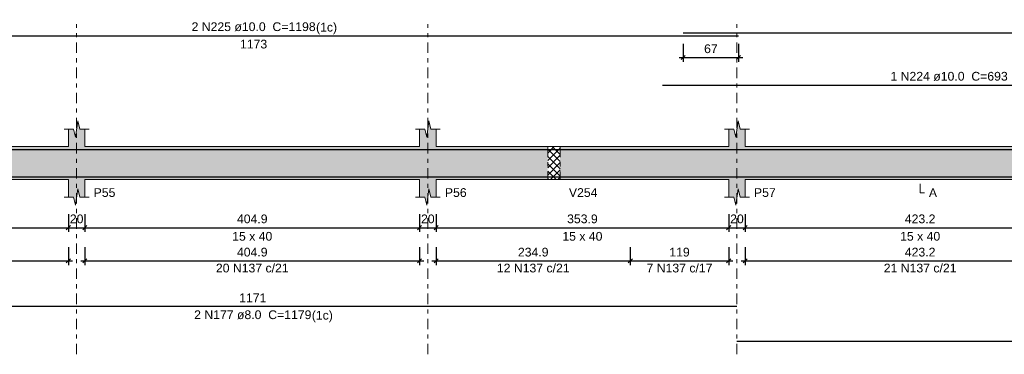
# Model space of a CAD drawing. Header units: millimetres. Extents: x 0 to 119, y 0 to 84.
# Tile 17 of 24: x 49 to 72, y 58 to 66. Entities that reach past the tile are written whole.
import ezdxf

# ---------------------------------------------------------------- set-up
doc = ezdxf.new("R2010")
doc.units = ezdxf.units.MM
doc.header["$MEASUREMENT"] = 0
doc.linetypes.add('DASHDOT', pattern=[2.54, 1.27, -0.635, 0, -0.635])
doc.linetypes.add('NULL', pattern=[0])
doc.layers.get('0').update_dxf_attribs({"lineweight": 18})
for name, color, linetype, lineweight in [('Descrição da armadura', 7, 'Continuous', 0), ('DT-Barras na forma', 2, 'Continuous', 30), ('DT-Barras rebatidas', 2, 'Continuous', 30), ('DT-Cotas', 9, 'Continuous', 5), ('DT-Forma', 5, 'Continuous', 5), ('DT-Hachura forma vigas', 254, 'Continuous', 5), ('DT-Hachura intersecção vigas', 9, 'Continuous', 5), ('DT-Pontilhado', 9, 'DASHDOT', 5), ('DT-Textos', 7, 'Continuous', 5), ('Textos armaduras', 7, 'Continuous', 0)]:
    doc.layers.add(name, color=color, linetype=linetype, lineweight=lineweight)
doc.styles.add('Arial', font='txt')
doc.dimstyles.new('UM_50.000000', dxfattribs={"dimtxt": 0.18, "dimasz": 0.1, "dimexe": 0.1, "dimexo": 0.2, "dimgap": 0, "dimtad": 1, "dimtih": 1, "dimtoh": 1, "dimdec": 1, "dimlfac": 50, "dimzin": 0, "dimdsep": 46, "dimtxsty": 'Standard', "dimcen": 0.09, "dimdle": 0.1, "dimadec": 1, "dimazin": 2, "dimtfac": 1, "dimtdec": 4, "dimtofl": 0, "dimtmove": 0, "dimatfit": 3, "dimfxl": 1, "dimtolj": 1, "dimarcsym": 0})

# ---------------------------------------------------------------- blocks, each defined once
blk = doc.blocks.new('_Oblique')
at = {"color": 0, "linetype": 'ByBlock', "lineweight": -2}
blk.add_line((-0.5, -0.5), (0.5, 0.5), dxfattribs=at)
blk = doc.blocks.new('*D162')
at = {"layer": 'Defpoints', "color": 0}
for p in [(42.883, 61.522), (49.786, 61.522), (49.786, 60.992)]:
    blk.add_point(p, dxfattribs=at)
at = {"layer": 'DT-Cotas', "color": 0, "lineweight": -2}
for p, q in [((42.883, 61.322), (42.883, 60.892)), ((49.786, 61.322), (49.786, 60.892)), ((42.783, 60.992), (49.886, 60.992))]:
    blk.add_line(p, q, dxfattribs=at)
at = {"layer": 'DT-Cotas', "color": 0, "lineweight": -2, "xscale": 0.1, "yscale": 0.1, "zscale": 0.1, "rotation": 180}
blk.add_blockref('_Oblique', (42.883, 60.992), dxfattribs=at)
at = {"layer": 'DT-Cotas', "color": 0, "lineweight": -2, "xscale": 0.1, "yscale": 0.1, "zscale": 0.1}
blk.add_blockref('_Oblique', (49.786, 60.992), dxfattribs=at)
at = {"layer": 'DT-Cotas', "color": 7, "insert": (46.335, 61.204), "char_height": 0.2118, "attachment_point": 5, "rotation": 0.0057, "style": 'Arial'}
blk.add_mtext('\\A1;345.1', dxfattribs=at)
blk = doc.blocks.new('*D163')
at = {"layer": 'Defpoints', "color": 0}
for p in [(49.786, 61.522), (50.186, 61.522), (50.186, 60.992)]:
    blk.add_point(p, dxfattribs=at)
at = {"layer": 'DT-Cotas', "color": 0, "lineweight": -2}
for p, q in [((49.786, 61.322), (49.786, 60.892)), ((50.186, 61.322), (50.186, 60.892)), ((49.686, 60.992), (50.286, 60.992))]:
    blk.add_line(p, q, dxfattribs=at)
at = {"layer": 'DT-Cotas', "color": 0, "lineweight": -2, "xscale": 0.1, "yscale": 0.1, "zscale": 0.1, "rotation": 180}
blk.add_blockref('_Oblique', (49.786, 60.992), dxfattribs=at)
at = {"layer": 'DT-Cotas', "color": 0, "lineweight": -2, "xscale": 0.1, "yscale": 0.1, "zscale": 0.1}
blk.add_blockref('_Oblique', (50.186, 60.992), dxfattribs=at)
at = {"layer": 'DT-Cotas', "color": 7, "insert": (49.986, 61.204), "char_height": 0.2118, "attachment_point": 5, "rotation": 0.0057, "style": 'Arial'}
blk.add_mtext('\\A1;20', dxfattribs=at)
blk = doc.blocks.new('*D164')
at = {"layer": 'Defpoints', "color": 0}
for p in [(50.186, 61.522), (58.283, 61.522), (58.283, 60.992)]:
    blk.add_point(p, dxfattribs=at)
at = {"layer": 'DT-Cotas', "color": 0, "lineweight": -2}
for p, q in [((50.186, 61.322), (50.186, 60.892)), ((58.283, 61.322), (58.283, 60.892)), ((50.086, 60.992), (58.383, 60.992))]:
    blk.add_line(p, q, dxfattribs=at)
at = {"layer": 'DT-Cotas', "color": 0, "lineweight": -2, "xscale": 0.1, "yscale": 0.1, "zscale": 0.1, "rotation": 180}
blk.add_blockref('_Oblique', (50.186, 60.992), dxfattribs=at)
at = {"layer": 'DT-Cotas', "color": 0, "lineweight": -2, "xscale": 0.1, "yscale": 0.1, "zscale": 0.1}
blk.add_blockref('_Oblique', (58.283, 60.992), dxfattribs=at)
at = {"layer": 'DT-Cotas', "color": 7, "insert": (54.235, 61.204), "char_height": 0.2118, "attachment_point": 5, "rotation": 0.0057, "style": 'Arial'}
blk.add_mtext('\\A1;404.9', dxfattribs=at)
blk = doc.blocks.new('*D165')
at = {"layer": 'Defpoints', "color": 0}
for p in [(58.283, 61.522), (58.683, 61.522), (58.683, 60.992)]:
    blk.add_point(p, dxfattribs=at)
at = {"layer": 'DT-Cotas', "color": 0, "lineweight": -2}
for p, q in [((58.283, 61.322), (58.283, 60.892)), ((58.683, 61.322), (58.683, 60.892)), ((58.183, 60.992), (58.783, 60.992))]:
    blk.add_line(p, q, dxfattribs=at)
at = {"layer": 'DT-Cotas', "color": 0, "lineweight": -2, "xscale": 0.1, "yscale": 0.1, "zscale": 0.1, "rotation": 180}
blk.add_blockref('_Oblique', (58.283, 60.992), dxfattribs=at)
at = {"layer": 'DT-Cotas', "color": 0, "lineweight": -2, "xscale": 0.1, "yscale": 0.1, "zscale": 0.1}
blk.add_blockref('_Oblique', (58.683, 60.992), dxfattribs=at)
at = {"layer": 'DT-Cotas', "color": 7, "insert": (58.483, 61.204), "char_height": 0.2118, "attachment_point": 5, "rotation": 0.0057, "style": 'Arial'}
blk.add_mtext('\\A1;20', dxfattribs=at)
blk = doc.blocks.new('*D166')
at = {"layer": 'Defpoints', "color": 0}
for p in [(58.683, 61.522), (65.762, 61.522), (65.762, 60.992)]:
    blk.add_point(p, dxfattribs=at)
at = {"layer": 'DT-Cotas', "color": 0, "lineweight": -2}
for p, q in [((58.683, 61.322), (58.683, 60.892)), ((65.762, 61.322), (65.762, 60.892)), ((58.583, 60.992), (65.862, 60.992))]:
    blk.add_line(p, q, dxfattribs=at)
at = {"layer": 'DT-Cotas', "color": 0, "lineweight": -2, "xscale": 0.1, "yscale": 0.1, "zscale": 0.1, "rotation": 180}
blk.add_blockref('_Oblique', (58.683, 60.992), dxfattribs=at)
at = {"layer": 'DT-Cotas', "color": 0, "lineweight": -2, "xscale": 0.1, "yscale": 0.1, "zscale": 0.1}
blk.add_blockref('_Oblique', (65.762, 60.992), dxfattribs=at)
at = {"layer": 'DT-Cotas', "color": 7, "insert": (62.223, 61.204), "char_height": 0.2118, "attachment_point": 5, "rotation": 0.0057, "style": 'Arial'}
blk.add_mtext('\\A1;353.9', dxfattribs=at)
blk = doc.blocks.new('*D167')
at = {"layer": 'Defpoints', "color": 0}
for p in [(65.762, 61.522), (66.162, 61.522), (66.162, 60.992)]:
    blk.add_point(p, dxfattribs=at)
at = {"layer": 'DT-Cotas', "color": 0, "lineweight": -2}
for p, q in [((65.762, 61.322), (65.762, 60.892)), ((66.162, 61.322), (66.162, 60.892)), ((65.662, 60.992), (66.262, 60.992))]:
    blk.add_line(p, q, dxfattribs=at)
at = {"layer": 'DT-Cotas', "color": 0, "lineweight": -2, "xscale": 0.1, "yscale": 0.1, "zscale": 0.1, "rotation": 180}
blk.add_blockref('_Oblique', (65.762, 60.992), dxfattribs=at)
at = {"layer": 'DT-Cotas', "color": 0, "lineweight": -2, "xscale": 0.1, "yscale": 0.1, "zscale": 0.1}
blk.add_blockref('_Oblique', (66.162, 60.992), dxfattribs=at)
at = {"layer": 'DT-Cotas', "color": 7, "insert": (65.962, 61.204), "char_height": 0.2118, "attachment_point": 5, "rotation": 0.0057, "style": 'Arial'}
blk.add_mtext('\\A1;20', dxfattribs=at)
blk = doc.blocks.new('*D168')
at = {"layer": 'Defpoints', "color": 0}
for p in [(66.162, 61.522), (74.626, 61.522), (74.626, 60.992)]:
    blk.add_point(p, dxfattribs=at)
at = {"layer": 'DT-Cotas', "color": 0, "lineweight": -2}
for p, q in [((66.162, 61.322), (66.162, 60.892)), ((74.626, 61.322), (74.626, 60.892)), ((66.062, 60.992), (74.726, 60.992))]:
    blk.add_line(p, q, dxfattribs=at)
at = {"layer": 'DT-Cotas', "color": 0, "lineweight": -2, "xscale": 0.1, "yscale": 0.1, "zscale": 0.1, "rotation": 180}
blk.add_blockref('_Oblique', (66.162, 60.992), dxfattribs=at)
at = {"layer": 'DT-Cotas', "color": 0, "lineweight": -2, "xscale": 0.1, "yscale": 0.1, "zscale": 0.1}
blk.add_blockref('_Oblique', (74.626, 60.992), dxfattribs=at)
at = {"layer": 'DT-Cotas', "color": 7, "insert": (70.394, 61.204), "char_height": 0.2118, "attachment_point": 5, "rotation": 0.0057, "style": 'Arial'}
blk.add_mtext('\\A1;423.2', dxfattribs=at)
blk = doc.blocks.new('*D173')
at = {"layer": 'Defpoints', "color": 0}
for p in [(64.661, 65.641), (66.001, 65.641), (66.001, 65.111)]:
    blk.add_point(p, dxfattribs=at)
at = {"layer": 'DT-Cotas', "color": 0, "lineweight": -2}
for p, q in [((64.661, 65.441), (64.661, 65.011)), ((66.001, 65.441), (66.001, 65.011)), ((64.561, 65.111), (66.101, 65.111))]:
    blk.add_line(p, q, dxfattribs=at)
at = {"layer": 'DT-Cotas', "color": 0, "lineweight": -2, "xscale": 0.1, "yscale": 0.1, "zscale": 0.1, "rotation": 180}
blk.add_blockref('_Oblique', (64.661, 65.111), dxfattribs=at)
at = {"layer": 'DT-Cotas', "color": 0, "lineweight": -2, "xscale": 0.1, "yscale": 0.1, "zscale": 0.1}
blk.add_blockref('_Oblique', (66.001, 65.111), dxfattribs=at)
at = {"layer": 'DT-Cotas', "color": 7, "insert": (65.331, 65.323), "char_height": 0.2118, "attachment_point": 5, "rotation": 0.0057, "style": 'Arial'}
blk.add_mtext('\\A1;67', dxfattribs=at)
blk = doc.blocks.new('*D176')
at = {"layer": 'Defpoints', "color": 0}
for p in [(42.883, 60.717), (49.786, 60.717), (49.786, 60.188)]:
    blk.add_point(p, dxfattribs=at)
at = {"layer": 'DT-Cotas', "color": 0, "lineweight": -2}
for p, q in [((42.883, 60.517), (42.883, 60.088)), ((49.786, 60.517), (49.786, 60.088)), ((42.783, 60.188), (49.886, 60.188))]:
    blk.add_line(p, q, dxfattribs=at)
at = {"layer": 'DT-Cotas', "color": 0, "lineweight": -2, "xscale": 0.1, "yscale": 0.1, "zscale": 0.1, "rotation": 180}
blk.add_blockref('_Oblique', (42.883, 60.188), dxfattribs=at)
at = {"layer": 'DT-Cotas', "color": 0, "lineweight": -2, "xscale": 0.1, "yscale": 0.1, "zscale": 0.1}
blk.add_blockref('_Oblique', (49.786, 60.188), dxfattribs=at)
at = {"layer": 'DT-Cotas', "color": 7, "insert": (46.335, 60.399), "char_height": 0.2118, "attachment_point": 5, "rotation": 0.0057, "style": 'Arial'}
blk.add_mtext('\\A1;345.1', dxfattribs=at)
blk = doc.blocks.new('*D177')
at = {"layer": 'Defpoints', "color": 0}
for p in [(50.186, 60.717), (58.283, 60.717), (58.283, 60.188)]:
    blk.add_point(p, dxfattribs=at)
at = {"layer": 'DT-Cotas', "color": 0, "lineweight": -2}
for p, q in [((50.186, 60.517), (50.186, 60.088)), ((58.283, 60.517), (58.283, 60.088)), ((50.086, 60.188), (58.383, 60.188))]:
    blk.add_line(p, q, dxfattribs=at)
at = {"layer": 'DT-Cotas', "color": 0, "lineweight": -2, "xscale": 0.1, "yscale": 0.1, "zscale": 0.1, "rotation": 180}
blk.add_blockref('_Oblique', (50.186, 60.188), dxfattribs=at)
at = {"layer": 'DT-Cotas', "color": 0, "lineweight": -2, "xscale": 0.1, "yscale": 0.1, "zscale": 0.1}
blk.add_blockref('_Oblique', (58.283, 60.188), dxfattribs=at)
at = {"layer": 'DT-Cotas', "color": 7, "insert": (54.235, 60.399), "char_height": 0.2118, "attachment_point": 5, "rotation": 0.0057, "style": 'Arial'}
blk.add_mtext('\\A1;404.9', dxfattribs=at)
blk = doc.blocks.new('*D178')
at = {"layer": 'Defpoints', "color": 0}
for p in [(63.382, 60.717), (65.762, 60.717), (65.762, 60.188)]:
    blk.add_point(p, dxfattribs=at)
at = {"layer": 'DT-Cotas', "color": 0, "lineweight": -2}
for p, q in [((63.382, 60.517), (63.382, 60.088)), ((65.762, 60.517), (65.762, 60.088)), ((63.282, 60.188), (65.862, 60.188))]:
    blk.add_line(p, q, dxfattribs=at)
at = {"layer": 'DT-Cotas', "color": 0, "lineweight": -2, "xscale": 0.1, "yscale": 0.1, "zscale": 0.1, "rotation": 180}
blk.add_blockref('_Oblique', (63.382, 60.188), dxfattribs=at)
at = {"layer": 'DT-Cotas', "color": 0, "lineweight": -2, "xscale": 0.1, "yscale": 0.1, "zscale": 0.1}
blk.add_blockref('_Oblique', (65.762, 60.188), dxfattribs=at)
at = {"layer": 'DT-Cotas', "color": 7, "insert": (64.572, 60.399), "char_height": 0.2118, "attachment_point": 5, "rotation": 0.0057, "style": 'Arial'}
blk.add_mtext('\\A1;119', dxfattribs=at)
blk = doc.blocks.new('*D179')
at = {"layer": 'Defpoints', "color": 0}
for p in [(58.683, 60.717), (63.382, 60.717), (63.382, 60.188)]:
    blk.add_point(p, dxfattribs=at)
at = {"layer": 'DT-Cotas', "color": 0, "lineweight": -2}
for p, q in [((58.683, 60.517), (58.683, 60.088)), ((63.382, 60.517), (63.382, 60.088)), ((58.583, 60.188), (63.482, 60.188))]:
    blk.add_line(p, q, dxfattribs=at)
at = {"layer": 'DT-Cotas', "color": 0, "lineweight": -2, "xscale": 0.1, "yscale": 0.1, "zscale": 0.1, "rotation": 180}
blk.add_blockref('_Oblique', (58.683, 60.188), dxfattribs=at)
at = {"layer": 'DT-Cotas', "color": 0, "lineweight": -2, "xscale": 0.1, "yscale": 0.1, "zscale": 0.1}
blk.add_blockref('_Oblique', (63.382, 60.188), dxfattribs=at)
at = {"layer": 'DT-Cotas', "color": 7, "insert": (61.033, 60.399), "char_height": 0.2118, "attachment_point": 5, "rotation": 0.0057, "style": 'Arial'}
blk.add_mtext('\\A1;234.9', dxfattribs=at)
blk = doc.blocks.new('*D180')
at = {"layer": 'Defpoints', "color": 0}
for p in [(66.162, 60.717), (74.626, 60.717), (74.626, 60.188)]:
    blk.add_point(p, dxfattribs=at)
at = {"layer": 'DT-Cotas', "color": 0, "lineweight": -2}
for p, q in [((66.162, 60.517), (66.162, 60.088)), ((74.626, 60.517), (74.626, 60.088)), ((66.062, 60.188), (74.726, 60.188))]:
    blk.add_line(p, q, dxfattribs=at)
at = {"layer": 'DT-Cotas', "color": 0, "lineweight": -2, "xscale": 0.1, "yscale": 0.1, "zscale": 0.1, "rotation": 180}
blk.add_blockref('_Oblique', (66.162, 60.188), dxfattribs=at)
at = {"layer": 'DT-Cotas', "color": 0, "lineweight": -2, "xscale": 0.1, "yscale": 0.1, "zscale": 0.1}
blk.add_blockref('_Oblique', (74.626, 60.188), dxfattribs=at)
at = {"layer": 'DT-Cotas', "color": 7, "insert": (70.394, 60.399), "char_height": 0.2118, "attachment_point": 5, "rotation": 0.0057, "style": 'Arial'}
blk.add_mtext('\\A1;423.2', dxfattribs=at)

msp = doc.modelspace()

# ---------------------------------------------------------------- hatches: boundary and pattern name
at = {"layer": 'DT-Hachura forma vigas', "linetype": 'Continuous'}
for points in [[(58.6835, 62.1573), (61.3835, 62.1573), (61.3835, 62.9573), (58.6835, 62.9573), (58.6835, 63.3809), (58.5585, 63.3809), (58.5085, 63.5809), (58.4585, 63.1809), (58.4085, 63.3809), (58.2835, 63.3809), (58.2835, 62.9573), (50.1861, 62.9573), (50.1861, 63.3809), (50.0611, 63.3809), (50.0111, 63.5809), (49.9611, 63.1809), (49.9111, 63.3809), (49.7861, 63.3809), (49.7861, 62.9573), (42.8835, 62.9573), (42.8835, 63.3809), (42.7585, 63.3809), (42.7085, 63.5809), (42.6585, 63.1809), (42.6085, 63.3809), (42.4835, 63.3809), (42.4835, 62.9573), (42.4835, 62.1573), (42.4835, 61.7337), (42.6085, 61.7337), (42.6585, 61.5337), (42.7085, 61.9337), (42.7585, 61.7337), (42.8835, 61.7337), (42.8835, 62.1573), (49.7861, 62.1573), (49.7861, 61.7337), (49.9111, 61.7337), (49.9611, 61.5337), (50.0111, 61.9337), (50.0611, 61.7337), (50.1861, 61.7337), (50.1861, 62.1573), (58.2835, 62.1573), (58.2835, 61.7337), (58.4085, 61.7337), (58.4585, 61.5337), (58.5085, 61.9337), (58.5585, 61.7337), (58.6835, 61.7337), (58.6835, 62.1573)], [(75.0261, 62.1573), (76.6433, 62.1573), (76.6433, 62.9573), (75.0261, 62.9573), (75.0261, 63.3809), (74.9011, 63.3809), (74.8511, 63.5809), (74.8011, 63.1809), (74.7511, 63.3809), (74.6261, 63.3809), (74.6261, 62.9573), (66.1623, 62.9573), (66.1623, 63.3809), (66.0373, 63.3809), (65.9873, 63.5809), (65.9373, 63.1809), (65.8873, 63.3809), (65.7623, 63.3809), (65.7623, 62.9573), (61.6835, 62.9573), (61.6835, 62.1573), (65.7623, 62.1573), (65.7623, 61.7337), (65.8873, 61.7337), (65.9373, 61.5337), (65.9873, 61.9337), (66.0373, 61.7337), (66.1623, 61.7337), (66.1623, 62.1573), (74.6261, 62.1573), (74.6261, 61.7337), (74.7511, 61.7337), (74.8011, 61.5337), (74.8511, 61.9337), (74.9011, 61.7337), (75.0261, 61.7337), (75.0261, 62.1573)]]:
    msp.add_hatch(color=254, dxfattribs=at).paths.add_polyline_path(points)
at = {"layer": 'DT-Hachura intersecção vigas', "linetype": 'Continuous'}
h = msp.add_hatch(dxfattribs=at)
h.set_pattern_fill('ANSI37', color=9, style=0)
h.paths.add_polyline_path([(61.3835, 62.1573), (61.6835, 62.1573), (61.6835, 62.9573), (61.3835, 62.9573), (61.3835, 62.1573)])

# ---------------------------------------------------------------- linework, layer by layer
at = {"layer": 'DT-Barras na forma'}
for points in [[(42.5335, 62.3546), (42.5335, 62.8873), (66.0009, 62.8873)], [(64.1623, 62.8873), (78.0261, 62.8873)], [(64.6609, 62.8873), (84.8967, 62.8873)], [(42.5335, 62.4253), (42.5335, 62.2253), (65.9623, 62.2253)], [(65.9623, 62.2253), (84.8967, 62.2253), (84.8967, 62.4253)]]:
    msp.add_lwpolyline(points, dxfattribs=at)
at = {"layer": 'DT-Barras rebatidas'}
for points in [[(42.5335, 65.108), (42.5335, 65.6407), (66.0009, 65.6407)], [(64.6609, 65.7113), (84.8967, 65.7113)], [(64.1623, 64.4405), (78.0261, 64.4405)], [(42.5335, 59.2906), (42.5335, 59.0906), (65.9623, 59.0906)], [(65.9623, 58.2434), (84.8967, 58.2434), (84.8967, 58.4434)]]:
    msp.add_lwpolyline(points, dxfattribs=at)
at = {"layer": 'DT-Forma'}
for p, q in [((49.6861, 63.3809), (49.9111, 63.3809)), ((49.7861, 62.9573), (49.7861, 63.3809)), ((49.9111, 63.3809), (49.9611, 63.1809)), ((49.9611, 63.1809), (50.0111, 63.5809)), ((50.0111, 63.5809), (50.0611, 63.3809)), ((50.0611, 63.3809), (50.2861, 63.3809)), ((50.1861, 63.3809), (50.1861, 62.9573)), ((58.1835, 63.3809), (58.4085, 63.3809)), ((58.2835, 62.9573), (58.2835, 63.3809)), ((58.4085, 63.3809), (58.4585, 63.1809)), ((58.4585, 63.1809), (58.5085, 63.5809)), ((58.5085, 63.5809), (58.5585, 63.3809)), ((58.5585, 63.3809), (58.7835, 63.3809)), ((58.6835, 63.3809), (58.6835, 62.9573)), ((65.6623, 63.3809), (65.8873, 63.3809)), ((65.7623, 62.9573), (65.7623, 63.3809)), ((65.8873, 63.3809), (65.9373, 63.1809)), ((65.9373, 63.1809), (65.9873, 63.5809)), ((65.9873, 63.5809), (66.0373, 63.3809)), ((66.0373, 63.3809), (66.2623, 63.3809)), ((66.1623, 63.3809), (66.1623, 62.9573)), ((42.8835, 62.9573), (49.7861, 62.9573)), ((50.1861, 62.9573), (58.2835, 62.9573)), ((58.6835, 62.9573), (61.3835, 62.9573)), ((61.3835, 62.9573), (61.6835, 62.9573)), ((61.6835, 62.9573), (65.7623, 62.9573)), ((66.1623, 62.9573), (74.6261, 62.9573)), ((42.8835, 62.1573), (49.7861, 62.1573)), ((49.7861, 62.1573), (49.7861, 61.7337)), ((50.1861, 61.7337), (50.1861, 62.1573)), ((50.1861, 62.1573), (58.2835, 62.1573)), ((58.2835, 62.1573), (58.2835, 61.7337)), ((58.6835, 61.7337), (58.6835, 62.1573)), ((58.6835, 62.1573), (61.3835, 62.1573)), ((61.3835, 62.1573), (61.6835, 62.1573)), ((61.6835, 62.1573), (65.7623, 62.1573)), ((65.7623, 62.1573), (65.7623, 61.7337)), ((66.1623, 61.7337), (66.1623, 62.1573)), ((66.1623, 62.1573), (74.6261, 62.1573)), ((49.6861, 61.7337), (49.9111, 61.7337)), ((49.9111, 61.7337), (49.9611, 61.5337)), ((49.9611, 61.5337), (50.0111, 61.9337)), ((50.0111, 61.9337), (50.0611, 61.7337)), ((50.0611, 61.7337), (50.2861, 61.7337)), ((58.1835, 61.7337), (58.4085, 61.7337)), ((58.4085, 61.7337), (58.4585, 61.5337)), ((58.4585, 61.5337), (58.5085, 61.9337)), ((58.5085, 61.9337), (58.5585, 61.7337)), ((58.5585, 61.7337), (58.7835, 61.7337)), ((65.6623, 61.7337), (65.8873, 61.7337)), ((65.8873, 61.7337), (65.9373, 61.5337)), ((65.9373, 61.5337), (65.9873, 61.9337)), ((65.9873, 61.9337), (66.0373, 61.7337)), ((66.0373, 61.7337), (66.2623, 61.7337))]:
    msp.add_line(p, q, dxfattribs=at)
at = {"layer": 'DT-Pontilhado', "ltscale": 0.2}
for p, q in [((49.9861, 57.9257), (49.9861, 65.9231)), ((58.4835, 57.9257), (58.4835, 65.9231)), ((65.9623, 57.9257), (65.9623, 65.9231)), ((61.3835, 62.9573), (61.3835, 62.1573)), ((61.6835, 62.9573), (61.6835, 62.1573))]:
    msp.add_line(p, q, dxfattribs=at)
at = {"layer": 'DT-Textos'}
msp.add_lwpolyline([(70.3942, 62.0514), (70.3942, 61.8396), (70.5001, 61.8396)], dxfattribs=at)

# ---------------------------------------------------------------- texts
at = {"layer": 'Descrição da armadura', "linetype": 'NULL', "char_height": 0.2118, "attachment_point": 8, "line_spacing_factor": 0.9, "style": 'Arial'}
for s, insert, width in [('2 N225 ø10.0  C=1198', (54.2676, 65.7466), 5.884678), ('1 N224 ø10.0  C=693', (71.0946, 64.5466), 5.562109), ('20 N137 c/21', (54.2348, 59.9058), 3.450264), ('12 N137 c/21', (61.0329, 59.9058), 3.450264), ('7 N137 c/17', (64.5723, 59.9058), 3.127695), ('21 N137 c/21', (70.3942, 59.9058), 3.450264), ('2 N177 ø8.0  C=1179', (54.2476, 58.7726), 5.562109)]:
    msp.add_mtext(s, dxfattribs=dict(at, insert=insert, width=width))
at = {"layer": 'DT-Textos', "linetype": 'NULL', "char_height": 0.2118, "line_spacing_factor": 0.798, "style": 'Arial'}
for s, insert, width, attachment_point in [('(1c)', (55.7776, 65.6767), 0.998857, 7), ('P55', (50.3976, 61.7336), 1.031992, 7), ('P56', (58.8956, 61.7336), 1.031992, 7), ('V254', (61.8956, 61.7336), 1.354561, 7), ('P57', (66.3736, 61.7336), 1.031992, 7), ('A', (70.6056, 61.7336), 0.386855, 7), ('15 x 40', (54.2346, 60.6746), 1.902559, 8), ('15 x 40', (62.2226, 60.6746), 1.902559, 8), ('15 x 40', (70.3946, 60.6746), 1.902559, 8), ('(1c)', (55.6756, 58.7027), 0.998857, 7)]:
    msp.add_mtext(s, dxfattribs=dict(at, insert=insert, width=width, attachment_point=attachment_point))
at = {"layer": 'Textos armaduras', "linetype": 'NULL', "char_height": 0.2118, "width": 1.690273, "line_spacing_factor": 0.9, "style": 'Arial'}
for s, insert, attachment_point in [('1173', (54.2672, 65.5434), 2), ('1171', (54.2479, 59.1879), 8)]:
    msp.add_mtext(s, dxfattribs=dict(at, insert=insert, attachment_point=attachment_point))

# ---------------------------------------------------------------- dimensions: what is measured, and where the dimension line sits
at = {"layer": 'DT-Cotas'}
for base, p1, p2, picture, middle in [((66.0009, 65.1112), (64.6609, 65.6407), (66.0009, 65.6407), '*D173', (65.3309, 65.323)), ((49.7861, 60.9924), (42.8835, 61.5219), (49.7861, 61.5219), '*D162', (46.3348, 61.2042)), ((50.1861, 60.9924), (49.7861, 61.5219), (50.1861, 61.5219), '*D163', (49.9861, 61.2042)), ((58.2835, 60.9924), (50.1861, 61.5219), (58.2835, 61.5219), '*D164', (54.2348, 61.2042)), ((58.6835, 60.9924), (58.2835, 61.5219), (58.6835, 61.5219), '*D165', (58.4835, 61.2042)), ((65.7623, 60.9924), (58.6835, 61.5219), (65.7623, 61.5219), '*D166', (62.2229, 61.2042)), ((66.1623, 60.9924), (65.7623, 61.5219), (66.1623, 61.5219), '*D167', (65.9623, 61.2042)), ((74.6261, 60.9924), (66.1623, 61.5219), (74.6261, 61.5219), '*D168', (70.3942, 61.2042)), ((49.7861, 60.1875), (42.8835, 60.717), (49.7861, 60.717), '*D176', (46.3348, 60.3993)), ((58.2835, 60.1875), (50.1861, 60.717), (58.2835, 60.717), '*D177', (54.2348, 60.3993)), ((63.3823, 60.1875), (58.6835, 60.717), (63.3823, 60.717), '*D179', (61.0329, 60.3993)), ((65.7623, 60.1875), (63.3823, 60.717), (65.7623, 60.717), '*D178', (64.5723, 60.3993)), ((74.6261, 60.1875), (66.1623, 60.717), (74.6261, 60.717), '*D180', (70.3942, 60.3993))]:
    dim = msp.add_linear_dim(base=base, p1=p1, p2=p2, dimstyle='UM_50.000000', override={"dimtxt": 0.2118, "dimasz": 0.1, "dimexe": 0.1, "dimexo": 0.2, "dimtad": 1, "dimtih": 0, "dimtoh": 0, "dimdec": 1, "dimlfac": 50, "dimzin": 8, "dimtxsty": 'Arial', "dimblk": 'Oblique', "dimblk1": 'Oblique', "dimblk2": 'Oblique', "dimsah": 1, "dimdle": 0.1, "dimse1": 0, "dimse2": 0, "dimclrt": 7, "dimadec": 1, "dimazin": 3, "dimtmove": 2, "dimldrblk": 'Oblique'}, dxfattribs=at)
    dim.commit()
    dim.dimension.update_dxf_attribs({"geometry": picture, "text_midpoint": middle, "dimtype": 160, "text_rotation": 0.00573})

doc.saveas('drawing.dxf')
